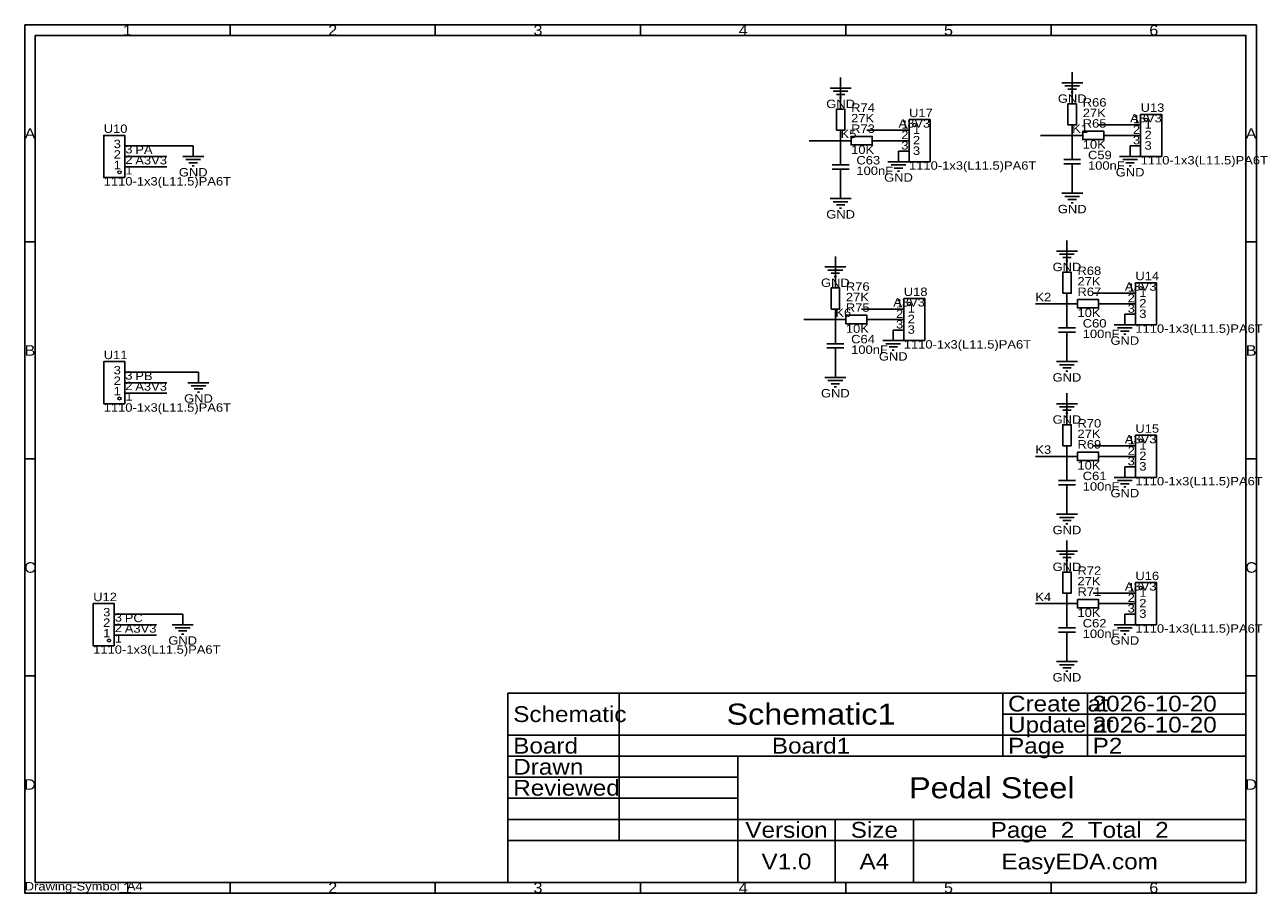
# Model space of a CAD drawing. Header units: millimetres. Extents: x 0 to 299, y 0 to 210.
import ezdxf
from ezdxf.enums import TextEntityAlignment as Align

# ---------------------------------------------------------------- set-up
doc = ezdxf.new("R2010")
doc.units = ezdxf.units.MM
doc.header["$MEASUREMENT"] = 0
doc.styles.get("Standard").update_dxf_attribs({"font": 'arial.ttf'})

msp = doc.modelspace()

# ---------------------------------------------------------------- linework, layer by layer
at = {"color": 1, "true_color": 0xa00000}
for points in [[(0, 209.55), (0, 0), (297.18, 0), (297.18, 209.55)], [(2.54, 207.01), (2.54, 2.54), (294.64, 2.54), (294.64, 207.01)], [(195.83, 184.15), (197.87, 184.15), (197.87, 189.23), (195.83, 189.23)], [(251.71, 185.42), (253.75, 185.42), (253.75, 190.5), (251.71, 190.5)], [(213.36, 186.69), (213.36, 176.53), (218.44, 176.53), (218.44, 186.69)], [(269.24, 187.96), (269.24, 177.8), (274.32, 177.8), (274.32, 187.96)], [(24.13, 172.72), (24.13, 182.88), (19.05, 182.88), (19.05, 172.72)], [(199.39, 182.63), (199.39, 180.59), (204.47, 180.59), (204.47, 182.63)], [(255.27, 183.9), (255.27, 181.86), (260.35, 181.86), (260.35, 183.9)], [(250.44, 144.78), (252.48, 144.78), (252.48, 149.86), (250.44, 149.86)], [(267.97, 147.32), (267.97, 137.16), (273.05, 137.16), (273.05, 147.32)], [(194.56, 140.97), (196.6, 140.97), (196.6, 146.05), (194.56, 146.05)], [(212.09, 143.51), (212.09, 133.35), (217.17, 133.35), (217.17, 143.51)], [(254, 143.26), (254, 141.22), (259.08, 141.22), (259.08, 143.26)], [(198.12, 139.45), (198.12, 137.41), (203.2, 137.41), (203.2, 139.45)], [(24.13, 118.11), (24.13, 128.27), (19.05, 128.27), (19.05, 118.11)], [(250.44, 107.95), (252.48, 107.95), (252.48, 113.03), (250.44, 113.03)], [(267.97, 110.49), (267.97, 100.33), (273.05, 100.33), (273.05, 110.49)], [(254, 106.43), (254, 104.39), (259.08, 104.39), (259.08, 106.43)], [(250.44, 72.39), (252.48, 72.39), (252.48, 77.47), (250.44, 77.47)], [(267.97, 74.93), (267.97, 64.77), (273.05, 64.77), (273.05, 74.93)], [(21.59, 59.69), (21.59, 69.85), (16.51, 69.85), (16.51, 59.69)], [(254, 70.87), (254, 68.83), (259.08, 68.83), (259.08, 70.87)]]:
    msp.add_lwpolyline(points, close=True, dxfattribs=at)
for points in [[(49.53, 209.55), (49.53, 207.01)], [(99.06, 209.55), (99.06, 207.01)], [(148.59, 209.55), (148.59, 207.01)], [(198.12, 209.55), (198.12, 207.01)], [(247.65, 209.55), (247.65, 207.01)], [(194.31, 194.31), (199.39, 194.31)], [(250.19, 195.58), (255.27, 195.58)], [(250.95, 194.82), (254.51, 194.82)], [(195.07, 193.55), (198.63, 193.55)], [(195.83, 192.79), (197.87, 192.79)], [(196.6, 192.02), (197.1, 192.02)], [(251.71, 194.06), (253.75, 194.06)], [(252.48, 193.29), (252.98, 193.29)], [(38.1, 177.8), (43.18, 177.8)], [(38.86, 177.04), (42.42, 177.04)], [(196.85, 175.77), (196.85, 177.8)], [(208.28, 176.53), (213.36, 176.53)], [(250.7, 177.04), (254.76, 177.04)], [(252.73, 177.04), (252.73, 179.07)], [(264.16, 177.8), (269.24, 177.8)], [(264.92, 177.04), (268.48, 177.04)], [(39.62, 176.28), (41.66, 176.28)], [(40.39, 175.51), (40.89, 175.51)], [(194.82, 175.77), (198.88, 175.77)], [(198.88, 174.75), (194.82, 174.75)], [(196.85, 172.72), (196.85, 174.75)], [(209.04, 175.77), (212.6, 175.77)], [(209.8, 175.01), (211.84, 175.01)], [(210.57, 174.24), (211.07, 174.24)], [(254.76, 176.02), (250.7, 176.02)], [(252.73, 173.99), (252.73, 176.02)], [(265.68, 176.28), (267.72, 176.28)], [(266.45, 175.51), (266.95, 175.51)], [(194.31, 167.64), (199.39, 167.64)], [(250.19, 168.91), (255.27, 168.91)], [(250.95, 168.15), (254.51, 168.15)], [(251.71, 167.39), (253.75, 167.39)], [(195.07, 166.88), (198.63, 166.88)], [(195.83, 166.12), (197.87, 166.12)], [(196.6, 165.35), (197.1, 165.35)], [(252.48, 166.62), (252.98, 166.62)], [(0, 157.16), (2.54, 157.16)], [(297.18, 157.16), (294.64, 157.16)], [(248.92, 154.94), (254, 154.94)], [(249.68, 154.18), (253.24, 154.18)], [(250.44, 153.42), (252.48, 153.42)], [(251.21, 152.65), (251.71, 152.65)], [(193.04, 151.13), (198.12, 151.13)], [(193.8, 150.37), (197.36, 150.37)], [(194.56, 149.61), (196.6, 149.61)], [(195.33, 148.84), (195.83, 148.84)], [(251.46, 136.4), (251.46, 138.43)], [(195.58, 132.59), (195.58, 134.62)], [(249.43, 136.4), (253.49, 136.4)], [(253.49, 135.38), (249.43, 135.38)], [(251.46, 133.35), (251.46, 135.38)], [(262.89, 137.16), (267.97, 137.16)], [(263.65, 136.4), (267.21, 136.4)], [(264.41, 135.64), (266.45, 135.64)], [(265.18, 134.87), (265.68, 134.87)], [(193.55, 132.59), (197.61, 132.59)], [(197.61, 131.57), (193.55, 131.57)], [(195.58, 129.54), (195.58, 131.57)], [(207.01, 133.35), (212.09, 133.35)], [(207.77, 132.59), (211.33, 132.59)], [(208.53, 131.83), (210.57, 131.83)], [(209.3, 131.06), (209.8, 131.06)], [(248.92, 128.27), (254, 128.27)], [(249.68, 127.51), (253.24, 127.51)], [(250.44, 126.75), (252.48, 126.75)], [(251.21, 125.98), (251.71, 125.98)], [(39.37, 123.19), (44.45, 123.19)], [(193.04, 124.46), (198.12, 124.46)], [(193.8, 123.7), (197.36, 123.7)], [(194.56, 122.94), (196.6, 122.94)], [(40.13, 122.43), (43.69, 122.43)], [(40.89, 121.67), (42.93, 121.67)], [(41.66, 120.9), (42.16, 120.9)], [(195.33, 122.17), (195.83, 122.17)], [(248.92, 118.11), (254, 118.11)], [(249.68, 117.35), (253.24, 117.35)], [(250.44, 116.59), (252.48, 116.59)], [(251.21, 115.82), (251.71, 115.82)], [(0, 104.78), (2.54, 104.78)], [(297.18, 104.78), (294.64, 104.78)], [(251.46, 99.57), (251.46, 101.6)], [(249.43, 99.57), (253.49, 99.57)], [(262.89, 100.33), (267.97, 100.33)], [(263.65, 99.57), (267.21, 99.57)], [(264.41, 98.81), (266.45, 98.81)], [(253.49, 98.55), (249.43, 98.55)], [(251.46, 96.52), (251.46, 98.55)], [(265.18, 98.04), (265.68, 98.04)], [(248.92, 91.44), (254, 91.44)], [(249.68, 90.68), (253.24, 90.68)], [(250.44, 89.92), (252.48, 89.92)], [(251.21, 89.15), (251.71, 89.15)], [(248.92, 82.55), (254, 82.55)], [(249.68, 81.79), (253.24, 81.79)], [(250.44, 81.03), (252.48, 81.03)], [(251.21, 80.26), (251.71, 80.26)], [(251.46, 64.01), (251.46, 66.04)], [(35.56, 64.77), (40.64, 64.77)], [(36.32, 64.01), (39.88, 64.01)], [(37.08, 63.25), (39.12, 63.25)], [(249.43, 64.01), (253.49, 64.01)], [(253.49, 62.99), (249.43, 62.99)], [(251.46, 60.96), (251.46, 62.99)], [(262.89, 64.77), (267.97, 64.77)], [(263.65, 64.01), (267.21, 64.01)], [(264.41, 63.25), (266.45, 63.25)], [(37.85, 62.48), (38.35, 62.48)], [(265.18, 62.48), (265.68, 62.48)], [(248.92, 55.88), (254, 55.88)], [(249.68, 55.12), (253.24, 55.12)], [(250.44, 54.36), (252.48, 54.36)], [(0, 52.39), (2.54, 52.39)], [(251.21, 53.59), (251.71, 53.59)], [(297.18, 52.39), (294.64, 52.39)], [(143.45, 48.26), (116.59, 48.26)], [(116.59, 48.26), (116.59, 38.1)], [(143.45, 38.1), (143.45, 48.26)], [(235.98, 48.26), (143.45, 48.26)], [(143.45, 48.26), (143.45, 38.1)], [(235.98, 38.1), (235.98, 48.26)], [(256.39, 48.26), (235.98, 48.26)], [(235.98, 48.26), (235.98, 43.18)], [(256.39, 43.18), (256.39, 48.26)], [(294.64, 48.26), (256.39, 48.26)], [(256.39, 48.26), (256.39, 43.18)], [(294.64, 43.18), (294.64, 48.26)], [(235.98, 43.18), (256.39, 43.18)], [(256.39, 43.18), (235.98, 43.18)], [(235.98, 43.18), (235.98, 38.1)], [(256.39, 43.18), (294.64, 43.18)], [(256.39, 38.1), (256.39, 43.18)], [(294.64, 43.18), (256.39, 43.18)], [(256.39, 43.18), (256.39, 38.1)], [(294.64, 38.1), (294.64, 43.18)], [(116.59, 38.1), (143.45, 38.1)], [(143.45, 38.1), (116.59, 38.1)], [(116.59, 38.1), (116.59, 33.02)], [(143.45, 38.1), (235.98, 38.1)], [(143.45, 33.02), (143.45, 38.1)], [(235.98, 38.1), (143.45, 38.1)], [(143.45, 38.1), (143.45, 33.02)], [(235.98, 38.1), (256.39, 38.1)], [(235.98, 33.02), (235.98, 38.1)], [(256.39, 38.1), (235.98, 38.1)], [(235.98, 38.1), (235.98, 33.02)], [(256.39, 38.1), (294.64, 38.1)], [(256.39, 33.02), (256.39, 38.1)], [(294.64, 38.1), (256.39, 38.1)], [(256.39, 38.1), (256.39, 33.02)], [(294.64, 33.02), (294.64, 38.1)], [(116.59, 33.02), (143.45, 33.02)], [(143.45, 33.02), (116.59, 33.02)], [(116.59, 33.02), (116.59, 27.94)], [(143.45, 33.02), (235.98, 33.02)], [(143.45, 27.94), (143.45, 33.02)], [(172.02, 33.02), (143.45, 33.02)], [(143.45, 33.02), (143.45, 27.94)], [(172.02, 27.94), (172.02, 33.02)], [(294.64, 33.02), (172.02, 33.02)], [(172.02, 33.02), (172.02, 17.78)], [(235.98, 33.02), (256.39, 33.02)], [(256.39, 33.02), (294.64, 33.02)], [(294.64, 17.78), (294.64, 33.02)], [(116.59, 27.94), (143.45, 27.94)], [(143.45, 27.94), (116.59, 27.94)], [(116.59, 27.94), (116.59, 22.86)], [(143.45, 27.94), (172.02, 27.94)], [(143.45, 22.86), (143.45, 27.94)], [(172.02, 27.94), (143.45, 27.94)], [(143.45, 27.94), (143.45, 22.86)], [(172.02, 22.86), (172.02, 27.94)], [(116.59, 22.86), (143.45, 22.86)], [(143.45, 22.86), (116.59, 22.86)], [(116.59, 22.86), (116.59, 17.78)], [(143.45, 22.86), (172.02, 22.86)], [(143.45, 17.78), (143.45, 22.86)], [(172.02, 22.86), (143.45, 22.86)], [(143.45, 22.86), (143.45, 17.78)], [(172.02, 17.78), (172.02, 22.86)], [(116.59, 17.78), (143.45, 17.78)], [(143.45, 17.78), (116.59, 17.78)], [(116.59, 17.78), (116.59, 12.7)], [(143.45, 17.78), (172.02, 17.78)], [(143.45, 12.7), (143.45, 17.78)], [(172.02, 17.78), (143.45, 17.78)], [(143.45, 17.78), (143.45, 12.7)], [(172.02, 17.78), (294.64, 17.78)], [(172.02, 12.7), (172.02, 17.78)], [(195.56, 17.78), (172.02, 17.78)], [(172.02, 17.78), (172.02, 12.7)], [(195.56, 12.7), (195.56, 17.78)], [(214.43, 17.78), (195.56, 17.78)], [(195.56, 17.78), (195.56, 12.7)], [(214.43, 12.7), (214.43, 17.78)], [(294.64, 17.78), (214.43, 17.78)], [(214.43, 17.78), (214.43, 12.7)], [(294.64, 12.7), (294.64, 17.78)], [(116.59, 12.7), (143.45, 12.7)], [(172.02, 12.7), (116.59, 12.7)], [(116.59, 12.7), (116.59, 2.54)], [(143.45, 12.7), (172.02, 12.7)], [(172.02, 12.7), (195.56, 12.7)], [(172.02, 2.54), (172.02, 12.7)], [(195.56, 12.7), (172.02, 12.7)], [(172.02, 12.7), (172.02, 2.54)], [(195.56, 12.7), (214.43, 12.7)], [(195.56, 2.54), (195.56, 12.7)], [(214.43, 12.7), (195.56, 12.7)], [(195.56, 12.7), (195.56, 2.54)], [(214.43, 12.7), (294.64, 12.7)], [(214.43, 2.54), (214.43, 12.7)], [(294.64, 12.7), (214.43, 12.7)], [(214.43, 12.7), (214.43, 2.54)], [(294.64, 2.54), (294.64, 12.7)], [(49.53, 0), (49.53, 2.54)], [(99.06, 0), (99.06, 2.54)], [(116.59, 2.54), (172.02, 2.54)], [(148.59, 0), (148.59, 2.54)], [(172.02, 2.54), (195.56, 2.54)], [(195.56, 2.54), (214.43, 2.54)], [(198.12, 0), (198.12, 2.54)], [(214.43, 2.54), (294.64, 2.54)], [(247.65, 0), (247.65, 2.54)]]:
    msp.add_lwpolyline(points, dxfattribs=at)
at = {"color": 1, "true_color": 0x880000}
for points in [[(252.73, 198.12), (252.73, 195.58)], [(196.85, 196.85), (196.85, 194.31)], [(196.85, 191.77), (196.85, 189.23)], [(252.73, 193.04), (252.73, 190.5)], [(252.73, 182.88), (252.73, 185.42)], [(266.7, 185.42), (269.24, 185.42)], [(196.85, 181.61), (196.85, 184.15)], [(210.82, 184.15), (213.36, 184.15)], [(252.73, 182.88), (255.27, 182.88)], [(262.89, 182.88), (260.35, 182.88)], [(266.7, 182.88), (269.24, 182.88)], [(26.67, 180.34), (24.13, 180.34)], [(40.64, 180.34), (40.64, 177.8)], [(196.85, 181.61), (199.39, 181.61)], [(196.85, 180.34), (196.85, 177.8)], [(207.01, 181.61), (204.47, 181.61)], [(210.82, 181.61), (213.36, 181.61)], [(252.73, 181.61), (252.73, 179.07)], [(266.7, 180.34), (269.24, 180.34)], [(266.7, 180.34), (266.7, 177.8)], [(26.67, 177.8), (24.13, 177.8)], [(210.82, 179.07), (213.36, 179.07)], [(210.82, 179.07), (210.82, 176.53)], [(26.67, 175.26), (24.13, 175.26)], [(252.73, 171.45), (252.73, 173.99)], [(196.85, 170.18), (196.85, 172.72)], [(252.73, 171.45), (252.73, 168.91)], [(196.85, 170.18), (196.85, 167.64)], [(251.46, 157.48), (251.46, 154.94)], [(195.58, 153.67), (195.58, 151.13)], [(251.46, 152.4), (251.46, 149.86)], [(195.58, 148.59), (195.58, 146.05)], [(251.46, 142.24), (251.46, 144.78)], [(265.43, 144.78), (267.97, 144.78)], [(195.58, 138.43), (195.58, 140.97)], [(209.55, 140.97), (212.09, 140.97)], [(251.46, 142.24), (254, 142.24)], [(251.46, 140.97), (251.46, 138.43)], [(261.62, 142.24), (259.08, 142.24)], [(265.43, 142.24), (267.97, 142.24)], [(195.58, 138.43), (198.12, 138.43)], [(205.74, 138.43), (203.2, 138.43)], [(209.55, 138.43), (212.09, 138.43)], [(265.43, 139.7), (267.97, 139.7)], [(265.43, 139.7), (265.43, 137.16)], [(195.58, 137.16), (195.58, 134.62)], [(209.55, 135.89), (212.09, 135.89)], [(209.55, 135.89), (209.55, 133.35)], [(251.46, 130.81), (251.46, 133.35)], [(195.58, 127), (195.58, 129.54)], [(251.46, 130.81), (251.46, 128.27)], [(26.67, 125.73), (24.13, 125.73)], [(41.91, 125.73), (41.91, 123.19)], [(195.58, 127), (195.58, 124.46)], [(26.67, 123.19), (24.13, 123.19)], [(26.67, 120.65), (24.13, 120.65)], [(251.46, 120.65), (251.46, 118.11)], [(251.46, 115.57), (251.46, 113.03)], [(251.46, 105.41), (251.46, 107.95)], [(265.43, 107.95), (267.97, 107.95)], [(251.46, 105.41), (254, 105.41)], [(261.62, 105.41), (259.08, 105.41)], [(265.43, 105.41), (267.97, 105.41)], [(251.46, 104.14), (251.46, 101.6)], [(265.43, 102.87), (267.97, 102.87)], [(265.43, 102.87), (265.43, 100.33)], [(251.46, 93.98), (251.46, 96.52)], [(251.46, 93.98), (251.46, 91.44)], [(251.46, 85.09), (251.46, 82.55)], [(251.46, 80.01), (251.46, 77.47)], [(251.46, 69.85), (251.46, 72.39)], [(265.43, 72.39), (267.97, 72.39)], [(251.46, 69.85), (254, 69.85)], [(261.62, 69.85), (259.08, 69.85)], [(265.43, 69.85), (267.97, 69.85)], [(24.13, 67.31), (21.59, 67.31)], [(38.1, 67.31), (38.1, 64.77)], [(251.46, 68.58), (251.46, 66.04)], [(265.43, 67.31), (267.97, 67.31)], [(265.43, 67.31), (265.43, 64.77)], [(24.13, 64.77), (21.59, 64.77)], [(24.13, 62.23), (21.59, 62.23)], [(251.46, 58.42), (251.46, 60.96)], [(251.46, 58.42), (251.46, 55.88)]]:
    msp.add_lwpolyline(points, dxfattribs=at)
at = {"color": 1, "true_color": 0x008800}
for points in [[(252.73, 193.04), (252.73, 198.12)], [(196.85, 191.77), (196.85, 196.85)], [(266.7, 185.42), (259.08, 185.42)], [(210.82, 184.15), (203.2, 184.15)], [(245.11, 182.88), (252.73, 182.88), (252.73, 181.61)], [(266.7, 182.88), (262.89, 182.88)], [(26.67, 180.34), (40.64, 180.34)], [(189.23, 181.61), (196.85, 181.61), (196.85, 180.34)], [(210.82, 181.61), (207.01, 181.61)], [(26.67, 177.8), (34.29, 177.8)], [(26.67, 175.26), (34.29, 175.26)], [(251.46, 152.4), (251.46, 157.48)], [(195.58, 148.59), (195.58, 153.67)], [(265.43, 144.78), (257.81, 144.78)], [(209.55, 140.97), (201.93, 140.97)], [(243.84, 142.24), (251.46, 142.24), (251.46, 140.97)], [(265.43, 142.24), (261.62, 142.24)], [(187.96, 138.43), (195.58, 138.43), (195.58, 137.16)], [(209.55, 138.43), (205.74, 138.43)], [(26.67, 125.73), (41.91, 125.73)], [(26.67, 123.19), (34.29, 123.19)], [(26.67, 120.65), (34.29, 120.65)], [(251.46, 115.57), (251.46, 120.65)], [(265.43, 107.95), (257.81, 107.95)], [(243.84, 105.41), (251.46, 105.41), (251.46, 104.14)], [(265.43, 105.41), (261.62, 105.41)], [(251.46, 80.01), (251.46, 85.09)], [(265.43, 72.39), (257.81, 72.39)], [(243.84, 69.85), (251.46, 69.85), (251.46, 68.58)], [(265.43, 69.85), (261.62, 69.85)], [(24.13, 67.31), (38.1, 67.31)], [(24.13, 64.77), (31.75, 64.77)], [(24.13, 62.23), (31.75, 62.23)]]:
    msp.add_lwpolyline(points, dxfattribs=at)
at = {"color": 1, "lineweight": 0, "true_color": 0xa00000}
for centre in [(214.63, 185.42), (270.51, 186.69), (22.86, 173.99), (269.24, 146.05), (213.36, 142.24), (22.86, 119.38), (269.24, 109.22), (269.24, 73.66), (20.32, 60.96)]:
    msp.add_circle(centre, 0.381, dxfattribs=at)

# ---------------------------------------------------------------- texts
at = {"color": 1, "true_color": 0xa00000, "width": 1.1}
for s, height, p in [('1', 2.54, (24.77, 208.28)), ('2', 2.54, (74.3, 208.28)), ('3', 2.54, (123.83, 208.28)), ('4', 2.54, (173.35, 208.28)), ('5', 2.54, (222.88, 208.28)), ('6', 2.54, (272.42, 208.28)), ('A', 2.54, (1.27, 183.36)), ('A', 2.54, (295.91, 183.36)), ('B', 2.54, (1.27, 130.97)), ('B', 2.54, (295.91, 130.97)), ('C', 2.54, (1.27, 78.58)), ('C', 2.54, (295.91, 78.58)), ('Schematic1', 5.08, (189.71, 43.18)), ('Board1', 3.81, (189.71, 35.56)), ('D', 2.54, (1.27, 26.19)), ('Pedal Steel', 5.08, (233.33, 25.4)), ('D', 2.54, (295.91, 26.19)), ('Version', 3.81, (183.79, 15.24)), ('Size', 3.81, (204.99, 15.24)), ('Page  2  Total  2', 3.81, (254.53, 15.24)), ('V1.0', 3.81, (183.79, 7.62)), ('A4', 3.81, (204.99, 7.62)), ('EasyEDA.com', 3.81, (254.53, 7.62)), ('1', 2.54, (24.77, 1.27)), ('2', 2.54, (74.3, 1.27)), ('3', 2.54, (123.83, 1.27)), ('4', 2.54, (173.35, 1.27)), ('5', 2.54, (222.88, 1.27)), ('6', 2.54, (272.42, 1.27))]:
    msp.add_text(s, height=height, dxfattribs=at).set_placement(p, align=Align.MIDDLE_CENTER)
at = {"color": 1, "true_color": 0x000080, "width": 1.1}
for p in [(196.85, 190.5), (196.85, 190.5), (252.73, 191.77), (252.73, 191.77), (40.64, 173.99), (40.64, 173.99), (210.82, 172.72), (210.82, 172.72), (266.7, 173.99), (266.7, 173.99), (196.85, 163.83), (196.85, 163.83), (252.73, 165.1), (252.73, 165.1), (251.46, 151.13), (251.46, 151.13), (195.58, 147.32), (195.58, 147.32), (265.43, 133.35), (265.43, 133.35), (209.55, 129.54), (209.55, 129.54), (251.46, 124.46), (251.46, 124.46), (41.91, 119.38), (41.91, 119.38), (195.58, 120.65), (195.58, 120.65), (251.46, 114.3), (251.46, 114.3), (265.43, 96.52), (265.43, 96.52), (251.46, 87.63), (251.46, 87.63), (251.46, 78.74), (251.46, 78.74), (38.1, 60.96), (38.1, 60.96), (265.43, 60.96), (265.43, 60.96), (251.46, 52.07), (251.46, 52.07)]:
    msp.add_text('GND', height=2.032, dxfattribs=at).set_placement(p, align=Align.MIDDLE_CENTER)
for s, p in [('R66', (255.27, 189.23)), ('R74', (199.39, 187.96)), ('U17', (213.36, 186.69)), ('27K', (255.27, 186.69)), ('U13', (269.24, 187.96)), ('U10', (19.05, 182.88)), ('27K', (199.39, 185.42)), ('R73', (199.39, 182.88)), ('R65', (255.27, 184.15)), ('10K', (199.39, 177.8)), ('10K', (255.27, 179.07)), ('C63', (200.66, 175.26)), ('1110-1x3(L11.5)PA6T', (213.36, 173.99)), ('C59', (256.54, 176.53)), ('100nF', (256.54, 173.99)), ('1110-1x3(L11.5)PA6T', (269.24, 175.26)), ('100nF', (200.66, 172.72)), ('1110-1x3(L11.5)PA6T', (19.05, 170.18)), ('R68', (254, 148.59)), ('U14', (267.97, 147.32)), ('R76', (198.12, 144.78)), ('27K', (254, 146.05)), ('27K', (198.12, 142.24)), ('U18', (212.09, 143.51)), ('R67', (254, 143.51)), ('R75', (198.12, 139.7)), ('10K', (254, 138.43)), ('C60', (255.27, 135.89)), ('1110-1x3(L11.5)PA6T', (267.97, 134.62)), ('10K', (198.12, 134.62)), ('C64', (199.39, 132.08)), ('100nF', (255.27, 133.35)), ('100nF', (199.39, 129.54)), ('1110-1x3(L11.5)PA6T', (212.09, 130.81)), ('U11', (19.05, 128.27)), ('1110-1x3(L11.5)PA6T', (19.05, 115.57)), ('R70', (254, 111.76)), ('27K', (254, 109.22)), ('U15', (267.97, 110.49)), ('R69', (254, 106.68)), ('10K', (254, 101.6)), ('C61', (255.27, 99.06)), ('100nF', (255.27, 96.52)), ('1110-1x3(L11.5)PA6T', (267.97, 97.79)), ('R72', (254, 76.2)), ('27K', (254, 73.66)), ('U16', (267.97, 74.93)), ('U12', (16.51, 69.85)), ('R71', (254, 71.12)), ('10K', (254, 66.04)), ('C62', (255.27, 63.5)), ('100nF', (255.27, 60.96)), ('1110-1x3(L11.5)PA6T', (267.97, 62.23)), ('1110-1x3(L11.5)PA6T', (16.51, 57.15)), ('Drawing-Symbol_A4', (0, 0))]:
    msp.add_text(s, height=2.032, dxfattribs=at).set_placement(p, align=Align.BOTTOM_LEFT)
at = {"color": 1, "true_color": 0x0000ff, "width": 1.1}
for s, p in [('A3V3', (210.82, 184.15)), ('K1', (252.73, 182.88)), ('A3V3', (266.7, 185.42)), ('K5', (196.85, 181.61)), ('PA', (26.67, 177.8)), ('A3V3', (26.67, 175.26)), ('A3V3', (265.43, 144.78)), ('A3V3', (209.55, 140.97)), ('K2', (243.84, 142.24)), ('K6', (195.58, 138.43)), ('PB', (26.67, 123.19)), ('A3V3', (26.67, 120.65)), ('A3V3', (265.43, 107.95)), ('K3', (243.84, 105.41)), ('A3V3', (265.43, 72.39)), ('K4', (243.84, 69.85)), ('PC', (24.13, 64.77)), ('A3V3', (24.13, 62.23))]:
    msp.add_text(s, height=2.032, dxfattribs=at).set_placement(p, align=Align.BOTTOM_LEFT)
at = {"color": 1, "true_color": 0x000000, "width": 1.1}
for s, p in [('1', (213.23, 183.92)), ('2', (269.11, 182.65)), ('1', (269.11, 185.19)), ('2', (213.23, 181.38)), ('3', (269.11, 180.11)), ('3', (213.23, 178.84)), ('1', (267.84, 144.55)), ('2', (267.84, 142.01)), ('2', (211.96, 138.2)), ('1', (211.96, 140.74)), ('3', (267.84, 139.47)), ('3', (211.96, 135.66)), ('2', (267.84, 105.18)), ('1', (267.84, 107.72)), ('3', (267.84, 102.64)), ('1', (267.84, 72.16)), ('2', (267.84, 69.62)), ('3', (267.84, 67.08))]:
    msp.add_text(s, height=2.03, dxfattribs=at).set_placement(p, align=Align.BOTTOM_RIGHT)
for s, p in [('1', (214.3, 182.65)), ('1', (270.18, 183.92)), ('2', (214.3, 180.11)), ('2', (270.18, 181.38)), ('3', (214.3, 177.57)), ('3', (270.18, 178.84)), ('2', (268.91, 140.74)), ('1', (268.91, 143.28)), ('1', (213.03, 139.47)), ('3', (268.91, 138.2)), ('2', (213.03, 136.93)), ('3', (213.03, 134.39)), ('1', (268.91, 106.45)), ('2', (268.91, 103.91)), ('3', (268.91, 101.37)), ('1', (268.91, 70.89)), ('2', (268.91, 68.35)), ('3', (268.91, 65.81))]:
    msp.add_text(s, height=2.03, dxfattribs=at).set_placement(p, align=Align.BOTTOM_LEFT)
for s, p in [('3', (23.19, 181.84)), ('2', (23.19, 179.3)), ('1', (23.19, 176.76)), ('3', (23.19, 127.23)), ('2', (23.19, 124.69)), ('1', (23.19, 122.15)), ('3', (20.65, 68.81)), ('2', (20.65, 66.27)), ('1', (20.65, 63.73))]:
    msp.add_text(s, height=2.03, dxfattribs=at).set_placement(p, align=Align.TOP_RIGHT)
for s, p in [('3', (24.26, 180.57)), ('2', (24.26, 178.03)), ('1', (24.26, 175.49)), ('3', (24.26, 125.96)), ('2', (24.26, 123.42)), ('1', (24.26, 120.88)), ('3', (21.72, 67.54)), ('2', (21.72, 65)), ('1', (21.72, 62.46))]:
    msp.add_text(s, height=2.03, dxfattribs=at).set_placement(p, align=Align.TOP_LEFT)
at = {"color": 1, "true_color": 0xa00000, "width": 1.1}
for s, p in [('Schematic', (117.86, 43.18)), ('Create at', (237.25, 45.72)), ('2026-10-20', (257.66, 45.72)), ('Update at', (237.25, 40.64)), ('2026-10-20', (257.66, 40.64)), ('Board', (117.86, 35.56)), ('Page', (237.25, 35.56)), ('P2', (257.66, 35.56)), ('Drawn', (117.86, 30.48)), ('Reviewed', (117.86, 25.4))]:
    msp.add_text(s, height=3.81, dxfattribs=at).set_placement(p, align=Align.MIDDLE_LEFT)

doc.saveas('drawing.dxf')
